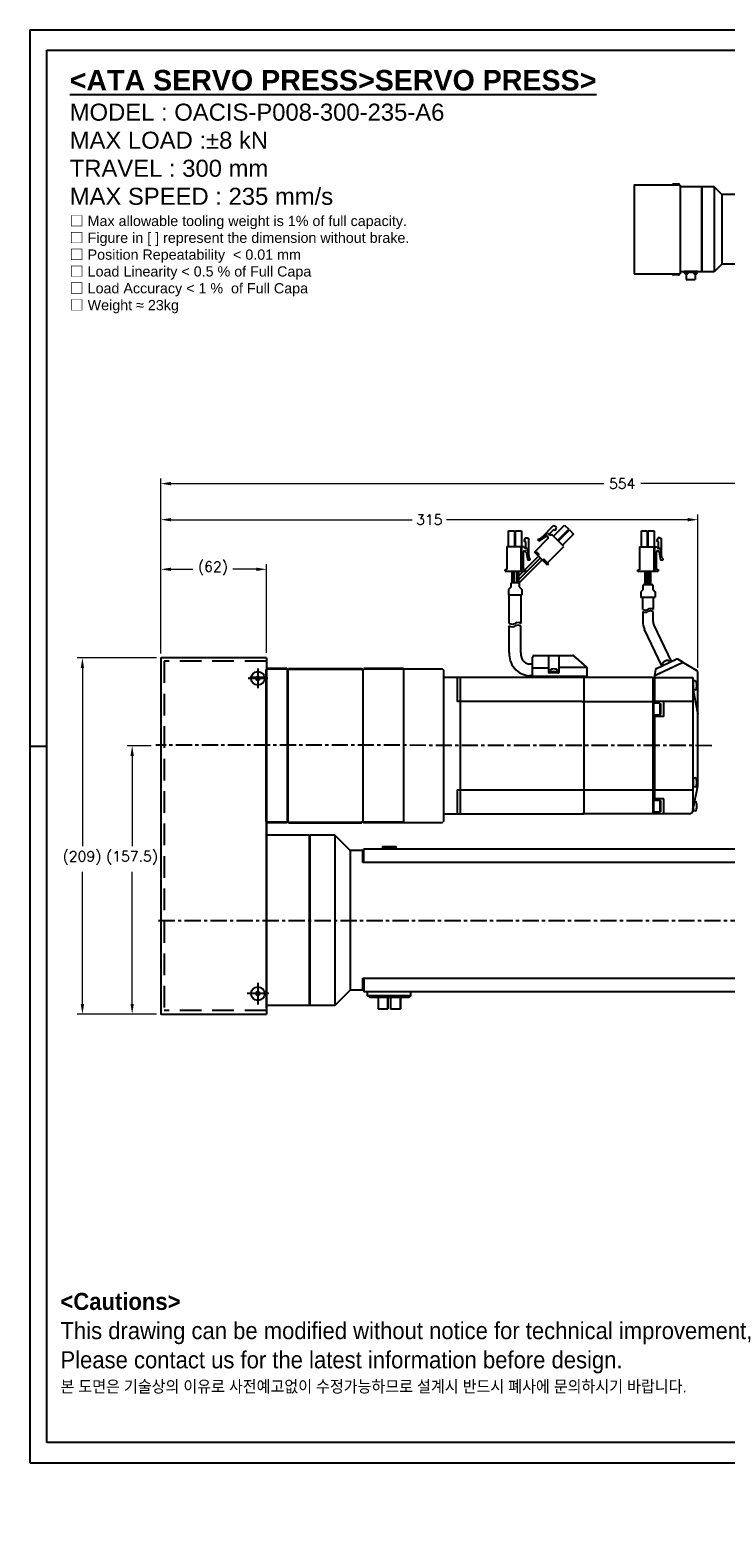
# Model space of a CAD drawing. Extents: x 18935 to 20126, y 1469 to 2344.
# Tile 1 of 12: x 18935 to 19342, y 1469 to 2344. Entities that reach past the tile are written whole.
import ezdxf

# ---------------------------------------------------------------- set-up
doc = ezdxf.new("R2010")
doc.units = 0
doc.header["$LTSCALE"] = 25.4
for name, pattern in [('CENTER', [2, 1.25, -0.25, 0.25, -0.25]), ('DASHED', [0.75, 0.5, -0.25]), ('HIDDEN', [0.375, 0.25, -0.125])]:
    doc.linetypes.add(name, pattern=pattern)
doc.layers.get('0').update_dxf_attribs({"linetype": 'CONTINUOUS'})
doc.layers.get('Defpoints').update_dxf_attribs({"linetype": 'CONTINUOUS'})
for name, color, linetype in [('1', 1, 'CONTINUOUS'), ('ATA-CENTER', 133, 'CENTER'), ('ATA-HIDDEN', 1, 'HIDDEN'), ('ATA-TEXT', 7, 'CONTINUOUS')]:
    doc.layers.add(name, color=color, linetype=linetype)
for name, color, linetype, lineweight in [('AM_5_Dimension', 6, 'CONTINUOUS', 13), ('ATA-DIM', 252, 'CONTINUOUS', 25), ('외형선(ISO)', 7, 'CONTINUOUS', 35)]:
    doc.layers.add(name, color=color, linetype=linetype, lineweight=lineweight)
doc.styles.get("Standard").update_dxf_attribs({"font": 'simplex.shx'})
doc.styles.add('주 문자 (ISO)', font='arial.ttf')
doc.dimstyles.new('ata_A0', dxfattribs={"dimtxt": 6, "dimasz": 6, "dimexe": 3, "dimexo": 3, "dimgap": 3, "dimtad": 0, "dimtih": 1, "dimtoh": 1, "dimdec": 6, "dimdsep": 46, "dimtxsty": 'Standard', "dimcen": 0, "dimclrd": 252, "dimclre": 252, "dimclrt": 4, "dimadec": 6, "dimazin": 2, "dimtfac": 1, "dimtdec": 6, "dimtofl": 0, "dimtmove": 0, "dimatfit": 3, "dimfxl": 0, "dimtolj": 1, "dimtzin": 0, "dimlwd": 0, "dimlwe": 0, "dimarcsym": 0})

# ---------------------------------------------------------------- blocks, each defined once
blk = doc.blocks.new('*D6539')
at = {"layer": 'ATA-DIM', "color": 252, "lineweight": 0}
for p, q in [((19008.78, 1975.86), (18962.36, 1975.86)), ((18965.36, 1969.86), (18965.36, 1865.42)), ((18965.36, 1772.86), (18965.36, 1850.3)), ((19008.78, 1766.86), (18962.36, 1766.86))]:
    blk.add_line(p, q, dxfattribs=at)
at = {"layer": 'ATA-DIM', "color": 252}
for points in [[(18966.36, 1969.86), (18964.36, 1969.86), (18965.36, 1975.86)], [(18964.36, 1772.86), (18966.36, 1772.86), (18965.36, 1766.86)]]:
    blk.add_solid(points, dxfattribs=at)
at = {"layer": 'Defpoints', "color": 0}
for p in [(19011.78, 1975.86), (18965.36, 1766.86), (19011.78, 1766.86)]:
    blk.add_point(p, dxfattribs=at)
at = {"layer": 'ATA-DIM', "color": 4, "insert": (18953.81, 1862.42), "char_height": 6, "attachment_point": 1}
blk.add_mtext('\\A1;(209)', dxfattribs=at)
blk = doc.blocks.new('*D6522')
at = {"layer": 'ATA-DIM', "color": 252, "lineweight": 0}
for p, q in [((19005.7, 1924.36), (18991.54, 1924.36)), ((18994.54, 1918.36), (18994.54, 1865.42)), ((18994.54, 1772.86), (18994.54, 1850.3)), ((19008.78, 1766.86), (18991.54, 1766.86))]:
    blk.add_line(p, q, dxfattribs=at)
at = {"layer": 'ATA-DIM', "color": 252}
for points in [[(18995.54, 1918.36), (18993.54, 1918.36), (18994.54, 1924.36)], [(18993.54, 1772.86), (18995.54, 1772.86), (18994.54, 1766.86)]]:
    blk.add_solid(points, dxfattribs=at)
at = {"layer": 'Defpoints', "color": 0}
for p in [(19008.7, 1924.36), (18994.54, 1766.86), (19011.78, 1766.86)]:
    blk.add_point(p, dxfattribs=at)
at = {"layer": 'ATA-DIM', "color": 4, "insert": (18979.27, 1862.42), "char_height": 6, "attachment_point": 1}
blk.add_mtext('\\A1;(157.5)', dxfattribs=at)
blk = doc.blocks.new('*D9929')
at = {"layer": 'ATA-DIM', "color": 252, "lineweight": 0}
for p, q in [((19011.28, 1978.36), (19011.28, 2059.98)), ((19326.28, 1969.99), (19326.28, 2059.98)), ((19017.28, 2056.98), (19158.64, 2056.98)), ((19320.28, 2056.98), (19178.92, 2056.98))]:
    blk.add_line(p, q, dxfattribs=at)
at = {"layer": 'ATA-DIM', "color": 252}
for points in [[(19017.28, 2057.98), (19017.28, 2055.98), (19011.28, 2056.98)], [(19320.28, 2055.98), (19320.28, 2057.98), (19326.28, 2056.98)]]:
    blk.add_solid(points, dxfattribs=at)
at = {"layer": 'Defpoints', "color": 0}
for p in [(19326.28, 2056.98), (19011.28, 1975.36), (19326.28, 1966.99)]:
    blk.add_point(p, dxfattribs=at)
at = {"layer": 'ATA-DIM', "color": 4, "insert": (19168.78, 2056.98), "char_height": 6, "attachment_point": 5}
blk.add_mtext('\\A1;315', dxfattribs=at)
blk = doc.blocks.new('*D6538')
at = {"layer": 'ATA-DIM', "color": 252, "lineweight": 0}
for p, q in [((19011.28, 1978.36), (19011.28, 2030.86)), ((19017.28, 2027.86), (19030.15, 2027.86)), ((19067.28, 2027.86), (19053.55, 2027.86)), ((19073.28, 1978.86), (19073.28, 2030.86))]:
    blk.add_line(p, q, dxfattribs=at)
at = {"layer": 'ATA-DIM', "color": 252}
for points in [[(19017.28, 2028.86), (19017.28, 2026.86), (19011.28, 2027.86)], [(19067.28, 2026.86), (19067.28, 2028.86), (19073.28, 2027.86)]]:
    blk.add_solid(points, dxfattribs=at)
at = {"layer": 'Defpoints', "color": 0}
for p in [(19073.28, 2027.86), (19011.28, 1975.36), (19073.28, 1975.86)]:
    blk.add_point(p, dxfattribs=at)
at = {"layer": 'ATA-DIM', "color": 4, "insert": (19033.15, 2032.42), "char_height": 6, "attachment_point": 1}
blk.add_mtext('\\A1;(62)', dxfattribs=at)
blk = doc.blocks.new('*D6540')
at = {"layer": 'ATA-DIM', "color": 252, "lineweight": 0}
for p, q in [((19011.28, 1978.36), (19011.28, 2081.16)), ((19017.28, 2078.16), (19271.17, 2078.16)), ((19559.28, 2078.16), (19292.89, 2078.16)), ((19565.28, 1874.86), (19565.28, 2081.16))]:
    blk.add_line(p, q, dxfattribs=at)
at = {"layer": 'ATA-DIM', "color": 252}
for points in [[(19017.28, 2079.16), (19017.28, 2077.16), (19011.28, 2078.16)], [(19559.28, 2077.16), (19559.28, 2079.16), (19565.28, 2078.16)]]:
    blk.add_solid(points, dxfattribs=at)
at = {"layer": 'Defpoints', "color": 0}
for p in [(19565.28, 2078.16), (19011.28, 1975.36), (19565.28, 1871.86)]:
    blk.add_point(p, dxfattribs=at)
at = {"layer": 'ATA-DIM', "color": 4, "insert": (19274.17, 2081.16), "char_height": 6, "attachment_point": 1}
blk.add_mtext('\\A1;554', dxfattribs=at)
blk = doc.blocks.new('ata-Border-A0-002')
at = {"color": 253, "ltscale": 0.5}
for p, q in [((0, 841), (1189, 841)), ((0, 841), (0, 0)), ((596, 841), (596, 829)), ((1189, 841), (1189, 0)), ((10, 420.5), (0, 420.5)), ((1189, 420.5), (1179, 420.5)), ((596, 12), (596, 0)), ((0, 0), (1189, 0))]:
    blk.add_line(p, q, dxfattribs=at)
for p, q in [((10, 829), (1179, 829)), ((10, 12), (10, 829)), ((1179, 829), (1179, 12)), ((1179, 12), (10, 12))]:
    blk.add_line(p, q)

msp = doc.modelspace()

# ---------------------------------------------------------------- linework, layer by layer
for p, q in [((19288.8537482, 2253.1005189), (19288.8537482, 2201.6005189)), ((19315.8537482, 2253.3505189), (19289.1037482, 2253.3505189)), ((19311.3537482, 2253.6005189), (19311.3537482, 2253.3505189)), ((19311.8537482, 2254.1005189), (19314.8537482, 2254.1005189)), ((19315.3537482, 2253.6005189), (19315.3537482, 2253.3505189)), ((19315.8537482, 2253.3505189), (19315.8537482, 2253.1005189)), ((19315.8537482, 2253.1005189), (19315.8537482, 2201.6005189)), ((19328.3537482, 2252.3505189), (19315.8537482, 2252.3505189)), ((19328.3537482, 2252.1005189), (19328.6037482, 2252.3505189)), ((19328.3537482, 2252.3505189), (19328.3537482, 2202.3505189)), ((19335.8537482, 2252.3505189), (19328.6037482, 2252.3505189)), ((19328.6037482, 2252.3505189), (19328.6037482, 2202.3505189)), ((19340.3537482, 2247.8505189), (19335.8537482, 2252.3505189)), ((19335.8537482, 2252.3505189), (19335.8537482, 2202.3505189)), ((19340.3537482, 2247.8505189), (19340.3537482, 2206.8505189)), ((19551.8537482, 2247.8505189), (19340.3537482, 2247.8505189)), ((19340.3537482, 2206.8505189), (19335.8537482, 2202.3505189)), ((19347.8537482, 2206.8505189), (19340.3537482, 2206.8505189)), ((19289.1037482, 2201.3505189), (19315.8537482, 2201.3505189)), ((19311.3537482, 2201.1005189), (19311.3537482, 2201.3505189)), ((19314.8537482, 2200.6005189), (19311.8537482, 2200.6005189)), ((19315.3537482, 2201.1005189), (19315.3537482, 2201.3505189)), ((19318.2287482, 2202.3505189), (19315.8537482, 2202.3505189)), ((19315.8537482, 2201.6005189), (19315.8537482, 2201.3505189)), ((19318.2287482, 2202.7505189), (19318.2287482, 2202.3505189)), ((19318.2287482, 2202.7505189), (19325.9787482, 2202.7505189)), ((19318.3537482, 2202.7505189), (19318.3537482, 2202.0005189)), ((19319.3537482, 2202.0005189), (19318.3537482, 2202.0005189)), ((19318.5038903, 2201.7131423), (19318.4787482, 2202.0005189)), ((19318.997303, 2201.2762099), (19318.997695, 2201.2762099)), ((19324.8537482, 2202.0005189), (19319.3537482, 2202.0005189)), ((19319.4075428, 2201.2762099), (19319.5499535, 2201.2762099)), ((19319.4787482, 2201.2762099), (19319.4787482, 2198.0005189)), ((19319.9598013, 2201.2762099), (19319.9601934, 2201.2762099)), ((19320.453606, 2201.7131423), (19320.4787482, 2202.0005189)), ((19323.7538903, 2201.7131423), (19323.7287482, 2202.0005189)), ((19324.247303, 2201.2762099), (19324.247695, 2201.2762099)), ((19324.6575428, 2201.2762099), (19324.7999535, 2201.2762099)), ((19324.7287482, 2201.2762099), (19324.7287482, 2198.0005189)), ((19325.8537482, 2202.0005189), (19324.8537482, 2202.0005189)), ((19325.2098013, 2201.2762099), (19325.2101934, 2201.2762099)), ((19325.703606, 2201.7131423), (19325.7287482, 2202.0005189)), ((19325.8537482, 2202.0005189), (19325.8537482, 2202.7505189)), ((19325.9787482, 2202.3505189), (19325.9787482, 2202.7505189)), ((19328.3537482, 2202.3505189), (19325.9787482, 2202.3505189)), ((19328.3537482, 2202.6005189), (19328.6037482, 2202.3505189)), ((19335.8537482, 2202.3505189), (19328.6037482, 2202.3505189)), ((19319.4787482, 2198.0005189), (19324.7287482, 2198.0005189)), ((19011.2821707, 1975.3606381), (19011.2821707, 1767.3606381)), ((19073.2821707, 1975.8606381), (19011.7821707, 1975.8606381)), ((19073.2821707, 1975.8606381), (19073.2821707, 1766.8606381)), ((19067.2821707, 1964.4379884), (19068.2821707, 1965.0153386)), ((19067.2821707, 1963.2832878), (19067.2821707, 1964.4379884)), ((19068.2821707, 1962.7059376), (19067.2821707, 1963.2832878)), ((19068.2821707, 1965.0153386), (19069.2821707, 1964.4379884)), ((19069.2821707, 1963.2832878), (19068.2821707, 1962.7059376)), ((19069.2821707, 1964.4379884), (19069.2821707, 1963.2832878)), ((19073.2821707, 1966.8606381), (19073.2821707, 1966.3606381)), ((19073.2821707, 1945.8606381), (19073.2821707, 1945.3606381)), ((19073.2821707, 1770.3606381), (19073.2821707, 1945.3606381)), ((19098.2821707, 1871.8606381), (19073.2821707, 1871.8606381)), ((19098.2821707, 1871.3606381), (19098.7821707, 1871.8606381)), ((19098.2821707, 1871.8606381), (19098.2821707, 1771.8606381)), ((19113.2821707, 1871.8606381), (19098.7821707, 1871.8606381)), ((19098.7821707, 1871.8606381), (19098.7821707, 1771.8606381)), ((19122.2821707, 1862.8606381), (19113.2821707, 1871.8606381)), ((19113.2821707, 1871.8606381), (19113.2821707, 1771.8606381)), ((19129.7821707, 1862.8606381), (19122.2821707, 1862.8606381)), ((19122.2821707, 1862.8606381), (19122.2821707, 1780.8606381)), ((19130.2821707, 1862.3606381), (19129.7821707, 1862.8606381)), ((19129.7821707, 1855.8606381), (19129.7821707, 1862.8606381)), ((19130.2821707, 1855.8606381), (19130.2821707, 1863.8606381)), ((19130.2821707, 1863.8606381), (19500.2821707, 1863.8606381)), ((19141.2821707, 1864.8606381), (19141.2821707, 1864.4606381)), ((19141.2821707, 1864.4606381), (19141.2821707, 1863.8606381)), ((19141.3821707, 1864.4606381), (19141.2821707, 1864.4606381)), ((19141.9821707, 1864.9606381), (19141.3821707, 1864.9606381)), ((19141.3821707, 1864.4606381), (19141.4821707, 1864.4606381)), ((19141.4721707, 1864.0455284), (19141.4721707, 1864.0989322)), ((19141.4721707, 1864.0989322), (19141.4821707, 1864.0989322)), ((19141.4721707, 1863.9803944), (19141.4721707, 1864.0455284)), ((19141.4721707, 1864.0455284), (19141.4821707, 1864.0455284)), ((19141.4721707, 1863.9606381), (19141.4721707, 1863.9803944)), ((19141.4721707, 1863.9803944), (19141.4821707, 1863.9803944)), ((19141.4821707, 1863.9606381), (19141.4721707, 1863.9606381)), ((19141.4721707, 1863.9606381), (19141.4721707, 1863.8606381)), ((19141.4821707, 1863.8606381), (19141.4821707, 1864.4606381)), ((19141.4921707, 1863.8606381), (19141.4921707, 1864.4506381)), ((19148.5821707, 1864.9606381), (19141.9821707, 1864.9606381)), ((19141.9921707, 1864.9506381), (19148.5721707, 1864.9506381)), ((19149.1821707, 1864.9606381), (19148.5821707, 1864.9606381)), ((19149.0721707, 1864.4506381), (19149.0721707, 1863.8606381)), ((19149.1821707, 1864.4606381), (19149.0821707, 1864.4606381)), ((19149.0821707, 1864.4606381), (19149.0821707, 1863.8606381)), ((19149.1821707, 1864.4606381), (19149.2821707, 1864.4606381)), ((19149.2821707, 1864.4606381), (19149.2821707, 1864.8606381)), ((19149.2821707, 1863.8606381), (19149.2821707, 1864.4606381)), ((19130.2821707, 1855.8606381), (19129.7821707, 1855.8606381)), ((19500.2821707, 1855.8606381), (19130.2821707, 1855.8606381)), ((19129.7821707, 1787.8606381), (19130.2821707, 1787.8606381)), ((19129.7821707, 1780.8606381), (19129.7821707, 1787.8606381)), ((19130.2821707, 1787.8606381), (19130.2821707, 1779.8606381)), ((19130.2821707, 1787.8606381), (19500.2821707, 1787.8606381)), ((19067.2821707, 1779.4379884), (19068.2821707, 1780.0153386)), ((19067.2821707, 1778.2832878), (19067.2821707, 1779.4379884)), ((19068.2821707, 1777.7059376), (19067.2821707, 1778.2832878)), ((19068.2821707, 1780.0153386), (19069.2821707, 1779.4379884)), ((19069.2821707, 1778.2832878), (19068.2821707, 1777.7059376)), ((19069.2821707, 1779.4379884), (19069.2821707, 1778.2832878)), ((19122.2821707, 1780.8606381), (19113.2821707, 1771.8606381)), ((19129.7821707, 1780.8606381), (19122.2821707, 1780.8606381)), ((19130.2821707, 1781.3606381), (19129.7821707, 1780.8606381)), ((19500.2821707, 1779.8606381), (19130.2821707, 1779.8606381)), ((19132.5821707, 1777.6543856), (19132.5821707, 1779.8606381)), ((19157.9821707, 1777.6543856), (19157.9821707, 1779.8606381)), ((19098.2821707, 1771.8606381), (19073.2821707, 1771.8606381)), ((19073.2821707, 1770.3606381), (19073.2821707, 1769.8606381)), ((19098.2821707, 1772.3606381), (19098.7821707, 1771.8606381)), ((19113.2821707, 1771.8606381), (19098.7821707, 1771.8606381)), ((19133.9569817, 1776.8606381), (19132.5821707, 1777.6543856)), ((19157.9821707, 1777.6543856), (19132.5821707, 1777.6543856)), ((19133.9569817, 1776.8606381), (19156.6073597, 1776.8606381)), ((19138.7661544, 1776.8606381), (19138.7661544, 1769.8606381)), ((19138.7661544, 1769.8606381), (19144.4520047, 1769.8606381)), ((19144.4520047, 1769.8606381), (19144.4520047, 1776.8606381)), ((19144.478751, 1769.8606381), (19144.4520047, 1769.8606381)), ((19144.478751, 1776.8606381), (19144.478751, 1769.8606381)), ((19144.485605, 1769.8606381), (19144.478751, 1769.8606381)), ((19144.485605, 1769.8606381), (19144.485605, 1776.8606381)), ((19144.5123514, 1769.8606381), (19144.485605, 1769.8606381)), ((19144.5123514, 1776.8606381), (19144.5123514, 1769.8606381)), ((19146.05199, 1776.8606381), (19146.05199, 1769.8606381)), ((19146.05199, 1769.8606381), (19151.7660351, 1769.8606381)), ((19151.7660351, 1776.8606381), (19151.7660351, 1769.8606381)), ((19151.7660351, 1769.8606381), (19151.778684, 1769.8606381)), ((19151.778684, 1769.8606381), (19151.778684, 1776.8606381)), ((19151.785538, 1769.8606381), (19151.778684, 1769.8606381)), ((19151.785538, 1776.8606381), (19151.785538, 1769.8606381)), ((19151.785538, 1769.8606381), (19151.798187, 1769.8606381)), ((19151.798187, 1776.8606381), (19151.798187, 1769.8606381)), ((19156.6073597, 1776.8606381), (19157.9821707, 1777.6543856)), ((19011.7821707, 1766.8606381), (19073.2821707, 1766.8606381))]:
    msp.add_line(p, q)
at = {"color": 7, "linetype": 'Continuous'}
for p, q in [((19215.181952, 2041.25559), (19215.181952, 2050.45559)), ((19215.181952, 2050.45559), (19218.6822693, 2050.45559)), ((19218.6822693, 2050.45559), (19218.6822693, 2041.25559)), ((19219.2315463, 2050.45559), (19222.7318635, 2050.45559)), ((19219.2315463, 2041.25559), (19219.2315463, 2050.45559)), ((19222.7318635, 2050.45559), (19222.7318635, 2041.25559)), ((19241.6277709, 2053.5677107), (19234.4683148, 2046.4082546)), ((19241.8045476, 2051.2696137), (19238.9785558, 2048.4436219)), ((19241.5111279, 2047.3203927), (19248.0165103, 2053.8257751)), ((19241.6277709, 2053.5677107), (19242.6884311, 2053.2141573)), ((19242.5116544, 2050.5625069), (19241.8045476, 2051.2696137)), ((19242.5116544, 2050.5625069), (19243.0419845, 2051.092837)), ((19243.3955379, 2052.5070506), (19242.6884311, 2053.2141573)), ((19243.0419845, 2051.092837), (19243.3955379, 2052.5070506)), ((19250.4916084, 2051.350677), (19243.986226, 2044.8452946)), ((19244.3746235, 2044.4568971), (19250.8800059, 2050.9622795)), ((19248.0165103, 2053.8257751), (19250.4916084, 2051.350677)), ((19250.8800059, 2050.9622795), (19253.3551039, 2048.4871815)), ((19293.0932756, 2050.3469227), (19296.5935928, 2050.3469227)), ((19293.0932756, 2041.1469227), (19293.0932756, 2050.3469227)), ((19296.5935928, 2050.4559227), (19296.5935928, 2041.2559227)), ((19297.1428698, 2041.2559227), (19297.1428698, 2050.4559227)), ((19297.1428698, 2050.4559227), (19300.6431871, 2050.4559227)), ((19300.6431871, 2050.4559227), (19300.6431871, 2041.2559227)), ((19214.181952, 2041.25559), (19223.982329, 2041.25559)), ((19214.181952, 2041.25559), (19214.181952, 2027.75559)), ((19222.4815463, 2041.25559), (19222.4823635, 2026.75559)), ((19222.9823635, 2026.75559), (19222.9818635, 2041.25509)), ((19222.9818854, 2041.25559), (19223.982329, 2041.25559)), ((19225.0669054, 2046.25559), (19224.3169054, 2045.00559)), ((19224.3169054, 2045.00559), (19224.3169054, 2044.25559)), ((19225.3169054, 2044.25559), (19224.3169054, 2044.25559)), ((19225.0669054, 2046.25559), (19226.0669054, 2046.25559)), ((19225.3169054, 2040.2590341), (19225.3169054, 2044.25559)), ((19226.0669054, 2046.25559), (19227.0669054, 2045.75559)), ((19227.0669054, 2035.63059), (19227.0669054, 2045.75559)), ((19238.3288182, 2045.9065083), (19230.3738669, 2037.951557)), ((19232.3184106, 2045.1994015), (19233.0255174, 2045.9065083)), ((19233.2022941, 2044.3155181), (19232.3184106, 2045.1994015)), ((19233.0255174, 2045.9065083), (19233.3192662, 2045.6127594)), ((19233.2022941, 2044.3155181), (19237.2838515, 2047.1412117)), ((19233.3192662, 2045.6127594), (19238.3332961, 2049.0840109)), ((19238.0108868, 2031.7287508), (19247.5568283, 2041.2746923)), ((19238.3288182, 2046.9671685), (19238.2410891, 2047.0548976)), ((19238.3332961, 2049.0840109), (19238.8591483, 2048.5581587)), ((19247.5568283, 2041.2746923), (19240.6269153, 2048.2046054)), ((19253.3551039, 2048.4871815), (19246.8497215, 2041.9817991)), ((19292.0932756, 2041.1469227), (19292.0932756, 2027.6469227)), ((19292.0932756, 2041.1469227), (19301.8936526, 2041.1469227)), ((19300.3928698, 2041.2559227), (19300.3936871, 2026.7559227)), ((19300.8931871, 2041.2554227), (19300.8936871, 2026.7557227)), ((19302.9782289, 2046.2559227), (19302.2282289, 2045.0059227)), ((19302.2282289, 2045.0059227), (19302.2282289, 2044.2559227)), ((19303.2282289, 2044.2559227), (19302.2282289, 2044.2559227)), ((19303.9782289, 2046.2559227), (19302.9782289, 2046.2559227)), ((19303.2282289, 2040.2593667), (19303.2282289, 2044.2559227)), ((19303.9782289, 2046.2559227), (19304.9782289, 2045.7559227)), ((19304.9782289, 2035.6309227), (19304.9782289, 2045.7559227)), ((19233.8385838, 2034.4868402), (19221.0828601, 2021.7311164)), ((19234.899244, 2033.42618), (19221.4828547, 2020.0097907)), ((19223.982329, 2027.75559), (19223.982329, 2038.00559)), ((19224.8563968, 2038.75559), (19224.732329, 2038.75559)), ((19224.9823635, 2027.7519402), (19232.7779236, 2035.5475003)), ((19225.482329, 2040.25559), (19226.2259963, 2040.25559)), ((19225.5942992, 2038.1397541), (19226.482329, 2033.25559)), ((19226.2259963, 2040.25559), (19227.0669054, 2035.63059)), ((19227.732329, 2033.25559), (19226.482329, 2033.25559)), ((19227.0669054, 2035.63059), (19227.3169054, 2034.25559)), ((19227.3169054, 2034.25559), (19227.732329, 2034.25559)), ((19227.732329, 2034.25559), (19227.732329, 2033.25559)), ((19238.0109112, 2030.3145128), (19230.3738669, 2037.951557)), ((19231.7880805, 2037.951557), (19231.0808079, 2037.2443332)), ((19231.7880805, 2037.951557), (19231.0809737, 2037.2444502)), ((19233.2022941, 2036.5373435), (19231.7880805, 2037.951557)), ((19233.2022453, 2036.5372947), (19232.4949727, 2035.8300709)), ((19235.8895908, 2033.8500467), (19235.182484, 2033.1429399)), ((19238.7180179, 2031.0216196), (19235.8895908, 2033.8500467)), ((19301.8936526, 2027.7559227), (19301.8936526, 2038.0059227)), ((19302.7677203, 2038.7559227), (19302.6436526, 2038.7559227)), ((19303.3936526, 2040.2559227), (19304.1373199, 2040.2559227)), ((19303.5056228, 2038.1400867), (19304.3936526, 2033.2559227)), ((19305.2282289, 2034.2559227), (19304.1373199, 2040.2559227)), ((19305.6436526, 2033.2559227), (19304.3936526, 2033.2559227)), ((19305.2282289, 2034.2559227), (19305.6436526, 2034.2559227)), ((19305.6436526, 2034.2559227), (19305.6436526, 2033.2559227)), ((19213.1819175, 2027.75559), (19214.181952, 2027.75559)), ((19213.1819175, 2026.75559), (19213.1819175, 2027.75559)), ((19213.1819175, 2026.75559), (19224.9823635, 2026.75559)), ((19217.0828601, 2026.7555191), (19217.0828601, 2020.0097907)), ((19218.3329101, 2026.7555413), (19218.3329101, 2020.0097907)), ((19219.8328601, 2026.7555679), (19219.8328601, 2020.0097907)), ((19223.9823635, 2026.75559), (19221.0828601, 2023.8560866)), ((19221.0828601, 2026.75559), (19221.0828601, 2020.0097907)), ((19223.982329, 2027.75559), (19224.9823635, 2027.75559)), ((19224.9823635, 2027.75559), (19224.9823635, 2026.75559)), ((19238.7180179, 2031.0216196), (19238.0109112, 2030.3145128)), ((19291.0932411, 2026.6469227), (19291.0932411, 2027.6469227)), ((19291.0932411, 2027.6469227), (19292.0932756, 2027.6469227)), ((19302.8936871, 2026.6469227), (19291.0932411, 2026.6469227)), ((19295.2427761, 2018.6829142), (19295.2427761, 2026.7559227)), ((19295.9927761, 2018.6829142), (19295.9927761, 2026.7559227)), ((19296.7427761, 2018.6829142), (19296.7427761, 2026.7559227)), ((19297.2427761, 2018.6829142), (19297.2427761, 2026.7559227)), ((19297.9927761, 2018.6829142), (19297.9927761, 2026.7559227)), ((19298.7427761, 2018.6829142), (19298.7427761, 2026.7559227)), ((19300.8936526, 2026.7559227), (19300.8936526, 2027.7559227)), ((19301.8936526, 2027.7559227), (19302.8936871, 2027.7559227)), ((19302.8936871, 2026.7557227), (19302.1923965, 2026.7557227)), ((19302.8936871, 2027.7559227), (19302.8936871, 2026.7559227)), ((19216.6828408, 2017.5097907), (19215.1828344, 2016.0097907)), ((19215.1828344, 2016.0097907), (19215.1828344, 2012.7597907)), ((19221.4828547, 2020.0097907), (19216.6828408, 2020.0097907)), ((19216.6828408, 2017.5097907), (19216.6828408, 2020.0097907)), ((19221.4828547, 2020.0097907), (19221.4828547, 2017.5097907)), ((19221.4828547, 2017.5097907), (19222.9828344, 2016.0097907)), ((19222.9828344, 2016.0097907), (19222.9828344, 2012.7597907)), ((19294.0927526, 2016.0739142), (19292.7427461, 2014.5739142)), ((19292.7427461, 2014.5739142), (19292.7427461, 2011.3239142)), ((19294.0927526, 2016.1829142), (19294.0927526, 2018.6829142)), ((19299.8927664, 2018.6829142), (19294.0927526, 2018.6829142)), ((19299.8927664, 2018.6829142), (19299.8927664, 2016.1829142)), ((19299.8927664, 2016.1829142), (19301.2427461, 2014.6829142)), ((19301.2427461, 2014.6829142), (19301.2427461, 2011.4329142)), ((19222.9828344, 2012.7597907), (19215.1828344, 2012.7597907)), ((19215.683001, 1996.1363787), (19215.683001, 2012.7597907)), ((19222.4821706, 2012.7597907), (19222.4821706, 1996.1363787)), ((19301.2427461, 2011.3239142), (19292.7427461, 2011.3239142)), ((19293.9927761, 2004.3226991), (19293.9927761, 2011.4329142)), ((19299.9927761, 2011.4329142), (19299.9927761, 2004.3226991)), ((19293.9927761, 2003.0453709), (19293.9927761, 1997.208853)), ((19299.9927761, 1997.2101232), (19299.9927761, 2003.0453709)), ((19215.683001, 1979.0106381), (19215.683001, 1994.6227504)), ((19222.4821706, 1978.9091091), (19222.4821706, 1994.6227504)), ((19305.0550072, 1971.1514852), (19295.0320792, 1992.5414643)), ((19300.4651373, 1995.0886881), (19310.4928539, 1973.6871948)), ((19229.2821706, 1972.2106381), (19227.2821706, 1972.2106381)), ((19229.2821706, 1964.3606381), (19229.2821706, 1976.3606381)), ((19230.2821706, 1977.3606381), (19252.9064355, 1977.3606381)), ((19238.7821706, 1967.2606381), (19238.7821706, 1977.3606381)), ((19244.7821706, 1977.3606381), (19244.7821706, 1967.2606381)), ((19260.9406752, 1970.6594466), (19253.5649401, 1977.1132148)), ((19317.1626628, 1972.9355551), (19300.7821706, 1965.2972061)), ((19317.5097186, 1973.0973898), (19300.9964706, 1965.3971358)), ((19301.979497, 1969.7173513), (19313.5500065, 1975.1127685)), ((19305.734738, 1971.4684493), (19305.4662602, 1972.2060863)), ((19309.420635, 1974.0500409), (19309.8131233, 1973.3702309)), ((19317.5183023, 1973.2741294), (19314.4810804, 1975.0675489)), ((19317.5183023, 1973.2741294), (19314.4810804, 1975.0675489)), ((19318.0928254, 1972.8908729), (19325.2972594, 1968.7105013)), ((19073.2821707, 1969.3606381), (19073.2821707, 1879.3606381)), ((19177.5821706, 1964.3606381), (19177.0821706, 1963.8606381)), ((19177.0821706, 1963.8606381), (19177.0821706, 1924.3606381)), ((19184.5821706, 1964.3606381), (19177.5821706, 1964.3606381)), ((19299.6821706, 1964.3606381), (19177.5821706, 1964.3606381)), ((19186.8821706, 1964.3606381), (19184.5821706, 1964.3606381)), ((19185.0821706, 1964.3606381), (19185.0821706, 1950.3606381)), ((19186.8821706, 1964.3606381), (19186.8821706, 1961.7106381)), ((19186.8821706, 1964.3606381), (19186.8821706, 1924.3606381)), ((19229.2821706, 1965.4106381), (19227.2821706, 1965.4106381)), ((19229.2821706, 1970.0606381), (19238.7821706, 1970.0606381)), ((19229.2821706, 1965.0606381), (19261.2821706, 1965.0606381)), ((19244.5821706, 1967.0606381), (19238.9821706, 1967.0606381)), ((19239.2821706, 1967.7006381), (19244.2821706, 1967.7006381)), ((19239.2821706, 1967.0606381), (19239.2821706, 1967.7006381)), ((19239.5321706, 1967.7006381), (19239.6005859, 1968.4826279)), ((19240.4821706, 1967.7006381), (19239.5321706, 1967.7006381)), ((19243.0821706, 1967.7006381), (19240.4821706, 1967.7006381)), ((19244.0321706, 1967.7006381), (19243.0821706, 1967.7006381)), ((19243.9637554, 1968.4826279), (19244.0321706, 1967.7006381)), ((19244.2821706, 1967.7006381), (19244.2821706, 1967.0606381)), ((19244.7821706, 1970.3606381), (19261.1732904, 1970.3606381)), ((19259.2821706, 1964.2606381), (19259.2821706, 1924.3606381)), ((19261.2821706, 1965.0606381), (19261.2821706, 1969.9068699)), ((19261.2821706, 1965.0606381), (19261.2821706, 1964.3606381)), ((19299.6821706, 1964.3606381), (19323.2821706, 1964.3606381)), ((19299.7821706, 1964.3606381), (19299.7821706, 1924.3606381)), ((19300.7821706, 1965.2972061), (19300.7821706, 1949.3606381)), ((19301.4340123, 1968.9836012), (19300.8555627, 1965.5041663)), ((19323.2821706, 1964.3352842), (19323.2821706, 1887.1328621)), ((19323.6621706, 1962.8606381), (19323.2821706, 1962.8606381)), ((19323.2821706, 1962.8606381), (19323.2821706, 1956.8606381)), ((19323.6621706, 1956.8606381), (19323.6621706, 1962.8606381)), ((19323.6621706, 1962.6106381), (19324.5094195, 1962.5365134)), ((19323.6621706, 1959.8606381), (19323.6621706, 1962.6106381)), ((19326.2821706, 1902.5689584), (19326.2821706, 1966.9872501)), ((19323.6621706, 1956.8606381), (19323.2821706, 1956.8606381)), ((19323.5794112, 1956.8606381), (19326.2821706, 1942.8538801)), ((19323.6621706, 1957.1106381), (19323.6621706, 1959.8606381)), ((19324.5094195, 1957.1847628), (19323.6621706, 1957.1106381)), ((19258.2820553, 1950.3606381), (19185.0821706, 1950.3606381)), ((19258.2820553, 1950.3606381), (19299.7821706, 1950.3606381)), ((19300.4221706, 1949.8606381), (19299.7821706, 1949.8606381)), ((19300.4221706, 1942.9475191), (19300.4221706, 1949.8606381)), ((19304.0221706, 1949.3606381), (19300.4221706, 1949.3606381)), ((19300.4221706, 1941.8606381), (19300.4221706, 1948.6042393)), ((19323.2821706, 1950.3606381), (19300.7821706, 1950.3606381)), ((19304.0221706, 1949.3606381), (19304.0221706, 1942.9475191)), ((19304.0221706, 1949.3606381), (19304.4221706, 1948.9606381)), ((19304.0221706, 1948.6042393), (19304.0221706, 1942.3606381)), ((19304.4221706, 1948.9606381), (19304.4221706, 1942.7606381)), ((19306.2779609, 1941.5245788), (19306.2800657, 1950.3606381)), ((19300.4221706, 1941.8606381), (19299.7821706, 1941.8606381)), ((19304.0221706, 1942.3606381), (19300.4221706, 1942.3606381)), ((19306.2779609, 1941.5245788), (19300.7800657, 1941.5245788)), ((19300.7821706, 1942.3606381), (19300.7821706, 1892.3606381)), ((19300.7821706, 1942.1607409), (19300.7821706, 1904.3606381)), ((19304.4221706, 1942.7606381), (19304.0221706, 1942.3606381)), ((19177.0821706, 1924.3606381), (19177.0821706, 1884.8606381)), ((19186.8821706, 1924.3606381), (19186.8821706, 1884.3606381)), ((19259.2821706, 1924.3606381), (19259.2821706, 1884.4606381)), ((19299.7821706, 1924.3606381), (19299.7821706, 1884.3606381)), ((19323.6621706, 1905.8606381), (19323.2821706, 1905.8606381)), ((19323.2821706, 1905.8606381), (19323.2821706, 1899.8606381)), ((19323.6621706, 1899.8606381), (19323.6621706, 1905.8606381)), ((19323.6621706, 1905.6106381), (19324.5094195, 1905.5365134)), ((19323.6621706, 1902.8606381), (19323.6621706, 1905.6106381)), ((19323.6621706, 1900.1106381), (19323.6621706, 1902.8606381)), ((19185.0821706, 1898.3606381), (19185.0821706, 1884.3606381)), ((19185.0821706, 1898.3606381), (19258.2820553, 1898.3606381)), ((19258.2820553, 1898.3606381), (19323.2821706, 1898.3606381)), ((19299.7821706, 1892.8606381), (19300.4221706, 1892.8606381)), ((19300.4221706, 1886.1170369), (19300.4221706, 1892.8606381)), ((19300.4221706, 1892.3606381), (19304.0221706, 1892.3606381)), ((19300.4221706, 1884.8606381), (19300.4221706, 1891.6042393)), ((19306.2821706, 1893.1966974), (19300.7821706, 1893.1966974)), ((19304.0221706, 1892.3606381), (19304.0221706, 1886.1170369)), ((19304.0221706, 1892.3606381), (19304.4221706, 1891.9606381)), ((19304.0221706, 1892.3606381), (19304.4221706, 1891.9606381)), ((19304.0221706, 1891.6042393), (19304.0221706, 1885.3606381)), ((19304.4221706, 1891.9606381), (19304.4221706, 1886.1170369)), ((19304.4221706, 1891.6042393), (19304.4221706, 1885.7606381)), ((19306.2800657, 1884.3606381), (19306.2821706, 1893.1966974)), ((19323.6621706, 1899.8606381), (19323.2821706, 1899.8606381)), ((19323.2821706, 1891.8606381), (19323.2821706, 1885.8606381)), ((19325.8980386, 1899.1960658), (19323.3333882, 1887.5825811)), ((19324.5094195, 1900.1847628), (19323.6621706, 1900.1106381)), ((19177.0821706, 1884.8606381), (19177.5821706, 1884.3606381)), ((19177.5821706, 1884.3606381), (19259.2821706, 1884.3606381)), ((19184.5821706, 1884.3606381), (19186.8821706, 1884.3606381)), ((19186.8821706, 1887.0106381), (19186.8821706, 1884.3606381)), ((19321.2821706, 1884.3606381), (19258.2820553, 1884.3606381)), ((19300.4221706, 1884.8606381), (19299.7821706, 1884.8606381)), ((19304.0221706, 1885.3606381), (19300.4221706, 1885.3606381)), ((19300.7821706, 1885.3606381), (19300.7821706, 1884.3606381)), ((19304.4221706, 1885.7606381), (19304.0221706, 1885.3606381)), ((19323.2821706, 1887.1328621), (19323.2821706, 1886.3606381)), ((19323.6621706, 1885.8606381), (19323.2821706, 1885.8606381)), ((19323.6621706, 1885.8606381), (19323.6621706, 1889.0714036)), ((19324.5094195, 1886.1847628), (19323.6621706, 1886.1106381)), ((19324.2122909, 1891.5625088), (19324.5094195, 1891.5365134))]:
    msp.add_line(p, q, dxfattribs=at)
for centre in [(19068.2821707, 1963.8606381), (19068.2821707, 1778.8606381)]:
    msp.add_circle(centre, 4)
for centre, radius, start, end in [((19289.1037482, 2253.1005189), 0.25, 90, 180), ((19311.8537482, 2253.6005189), 0.5, 90, 180), ((19314.8537482, 2253.6005189), 0.5, 0, 90), ((19289.1037482, 2201.6005189), 0.25, 180, 270), ((19311.8537482, 2201.1005189), 0.5, 180, 270), ((19314.8537482, 2201.1005189), 0.5, 270, 0), ((19318.9023682, 2201.7480046), 0.4, 185.0000000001, 241.2939175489), ((19319.4787482, 2202.8005189), 1.6, 241.2939175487, 252.1305949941), ((19318.997303, 2201.3072099), 0.031, 252.1305949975, 270), ((19319.9601934, 2201.3072099), 0.031, 270, 287.8694050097), ((19319.4787482, 2202.8005189), 1.6, 287.8694050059, 298.7060824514), ((19320.0551281, 2201.7480046), 0.4, 298.7060824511, 354.9999999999), ((19324.1523682, 2201.7480046), 0.4, 185.0000000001, 241.2939175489), ((19324.7287482, 2202.8005189), 1.6, 241.2939175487, 252.1305949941), ((19324.247303, 2201.3072099), 0.031, 252.130594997, 270), ((19325.2101934, 2201.3072099), 0.031, 270, 287.8694050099), ((19324.7287482, 2202.8005189), 1.6, 287.8694050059, 298.7060824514), ((19325.3051281, 2201.7480046), 0.4, 298.7060824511, 354.9999999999), ((19011.7821707, 1975.3606381), 0.5, 90, 180), ((19068.2821707, 1963.8606381), 1, 120, 180), ((19068.2821707, 1963.8606381), 1, 180, 240), ((19068.2821707, 1963.8606381), 1, 60, 120), ((19068.2821707, 1963.8606381), 1, 240, 300), ((19068.2821707, 1963.8606381), 1, 0, 60), ((19068.2821707, 1963.8606381), 1, 300, 0), ((19141.3821707, 1864.8606381), 0.1, 90, 180), ((19141.9821707, 1864.4606381), 0.5, 90, 180), ((19141.9921707, 1864.4506381), 0.5, 90, 180), ((19148.5721707, 1864.4506381), 0.5, 0, 90), ((19148.5821707, 1864.4606381), 0.5, 0, 90), ((19149.1821707, 1864.8606381), 0.1, 0, 90), ((19068.2821707, 1778.8606381), 1, 120, 180), ((19068.2821707, 1778.8606381), 1, 180, 240), ((19068.2821707, 1778.8606381), 1, 60, 120), ((19068.2821707, 1778.8606381), 1, 240, 300), ((19068.2821707, 1778.8606381), 1, 0, 60), ((19068.2821707, 1778.8606381), 1, 300, 0), ((19011.7821707, 1767.3606381), 0.5, 180, 270)]:
    msp.add_arc(centre, radius, start, end)
for centre, radius, start, end in [((19225.4318363, 2041.804851), 1.5500835, 200.7531711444, 265.747902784), ((19237.710759, 2046.5245675), 0.75, 44.9999999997, 124.695153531), ((19237.7984881, 2046.4368384), 0.75, 314.9999999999, 45), ((19239.990345, 2049.6179479), 1.5500835, 223.1333061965, 294.2468288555), ((19303.3431599, 2041.8051836), 1.5500835, 200.7531711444, 271.8666938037), ((19224.732329, 2038.00559), 0.75, 90, 180), ((19224.8563968, 2038.00559), 0.75, 10.3048464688, 90), ((19225.4318363, 2041.804851), 1.5500835, 265.747902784, 271.8666938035), ((19302.6436526, 2038.0059227), 0.75, 90, 180), ((19302.7677203, 2038.0059227), 0.75, 10.3048464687, 90), ((19304.9927761, 1997.208853), 11, 180, 205.1068741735), ((19304.9927761, 1997.2101232), 5, 180, 205.105542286), ((19228.283001, 1978.0106381), 12.6396202, 175.4622274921, 265.4622274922), ((19228.2821706, 1977.9962505), 5.8713977, 171.055623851, 260.1937379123), ((19230.2821706, 1976.3606381), 1, 90, 180), ((19252.9064355, 1976.3606381), 1, 48.8140748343, 90), ((19260.2821706, 1969.9068699), 1, 0, 48.8140748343), ((19306.2180143, 1972.4797023), 0.8, 130.4427082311, 199.9999924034), ((19309.5911887, 1968.5222164), 6, 99.557276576, 130.4427082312), ((19308.7278146, 1973.650041), 0.8, 29.9999924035, 99.5572765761), ((19313.9726248, 1974.2064607), 1, 59.4389893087, 115.0000000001), ((19317.5852811, 1972.0292473), 1, 59.4996006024, 115.0000000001), ((19317.4674568, 1973.1880206), 0.1, 295.000000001, 59.4389893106), ((19238.9821706, 1967.2606381), 0.2, 180, 270), ((19240.3975416, 1968.4129033), 0.8, 105.4427158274, 175), ((19241.7821706, 1963.4006381), 6, 90, 105.4427158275), ((19241.7821706, 1963.4006381), 6, 74.5572841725, 90), ((19243.1667996, 1968.4129033), 0.8, 5, 74.5572841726), ((19244.5821706, 1967.2606381), 0.2, 270, 0), ((19300.9542088, 1965.4877666), 0.1, 170.5610106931, 294.9999999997), ((19302.4204731, 1968.8196039), 1, 114.9999999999, 170.5610106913), ((19324.4222638, 1961.5403187), 1, 16.2570278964, 84.9999999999), ((19324.2821706, 1966.9872501), 2, 0, 59.4996006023), ((19318.6621706, 1959.8606381), 7, 0, 16.2570278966), ((19324.4222638, 1958.1809575), 1, 275.0000000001, 343.7429721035), ((19318.6621706, 1959.8606381), 7, 343.7429721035, 0), ((19324.4222638, 1904.5403187), 1, 16.2570278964, 84.9999999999), ((19324.4222638, 1901.1809575), 1, 275.0000000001, 343.7429721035), ((19318.6621706, 1902.8606381), 7, 0, 16.2570278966), ((19318.6621706, 1902.8606381), 7, 343.7429721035, 0), ((19311.2821706, 1902.5689584), 15, 347.0053832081, 0), ((19321.2821706, 1886.3606381), 2, 270, 0), ((19325.2821706, 1887.1328621), 2, 167.005383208, 180), ((19324.4222638, 1890.5403187), 1, 16.2570278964, 84.9999999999), ((19324.4222638, 1887.1809575), 1, 275.0000000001, 343.7429721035), ((19318.6621706, 1888.8606381), 7, 0, 16.2570278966), ((19318.6621706, 1888.8606381), 7, 343.7429721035, 0)]:
    msp.add_arc(centre, radius, start, end, dxfattribs=at)
at = {"color": 30, "linetype": 'Continuous'}
for centre, radius, start, end in [((19295.4927761, 2006.9207753), 3, 240, 300), ((19295.4927761, 2005.6434471), 3, 240, 300), ((19298.4927761, 2001.7246229), 3, 60, 120), ((19298.4927761, 2000.4472947), 3, 60, 120), ((19217.3827934, 1999.0805055), 3.3995848, 240, 300), ((19217.3827934, 1997.5668772), 3.3995848, 240, 300), ((19220.7823782, 1993.1922519), 3.3995848, 60, 120), ((19220.7823782, 1991.6786236), 3.3995848, 60, 120)]:
    msp.add_arc(centre, radius, start, end, dxfattribs=at)
for centre, major_axis, ratio, start_param, end_param in [((19319.4800125, 2202.7961869), (-1.5351745, -0.4480723), 0.9958698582, 0.9783409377, 1.1917467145), ((19319.5282468, 2202.7961869), (-0.139427, -1.5931383), 0.0254382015, 0.0961787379, 0.3095845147), ((19319.4292496, 2202.7961869), (0.139427, -1.5931383), 0.0254382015, 5.9736007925, 6.1870065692), ((19319.4774838, 2202.7961869), (-1.5351745, 0.4480723), 0.9958698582, 1.9498459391, 2.1632517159), ((19324.7300125, 2202.7961869), (-1.5351745, -0.4480723), 0.9958698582, 0.9783409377, 1.1917467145), ((19324.7782468, 2202.7961869), (-0.139427, -1.5931383), 0.0254382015, 0.0961787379, 0.3095845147), ((19324.6792496, 2202.7961869), (0.139427, -1.5931383), 0.0254382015, 5.9736007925, 6.1870065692), ((19324.7274838, 2202.7961869), (-1.5351745, 0.4480723), 0.9958698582, 1.9498459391, 2.1632517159)]:
    msp.add_ellipse(centre, major_axis=major_axis, ratio=ratio, start_param=start_param, end_param=end_param)
for points in [[(19319.3933559, 2201.2100708), (19319.3930667, 2201.2092661), (19319.3910679, 2201.208576), (19319.3835886, 2201.2076836), (19319.3781077, 2201.2074815), (19319.3656239, 2201.2075409), (19319.3577878, 2201.2078068), (19319.3419041, 2201.2087487), (19319.3340287, 2201.2093626), (19319.3264876, 2201.2100708)], [(19319.6310088, 2201.2100708), (19319.622441, 2201.2092661), (19319.6133353, 2201.208576), (19319.5966647, 2201.2076836), (19319.5890998, 2201.2074815), (19319.5772285, 2201.2075409), (19319.5721332, 2201.2078068), (19319.5659501, 2201.2087487), (19319.564395, 2201.2093626), (19319.5641404, 2201.2100708)], [(19324.6433559, 2201.2100708), (19324.6430667, 2201.2092661), (19324.6410679, 2201.208576), (19324.6335886, 2201.2076836), (19324.6281077, 2201.2074815), (19324.6156239, 2201.2075409), (19324.6077878, 2201.2078068), (19324.5919041, 2201.2087487), (19324.5840287, 2201.2093626), (19324.5764876, 2201.2100708)], [(19324.8810088, 2201.2100708), (19324.872441, 2201.2092661), (19324.8633353, 2201.208576), (19324.8466647, 2201.2076836), (19324.8390998, 2201.2074815), (19324.8272285, 2201.2075409), (19324.8221332, 2201.2078068), (19324.8159501, 2201.2087487), (19324.814395, 2201.2093626), (19324.8141404, 2201.2100708)]]:
    msp.add_open_spline(points, degree=3, knots=[0, 0, 0, 0, 0.005166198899, 0.005166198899, 0.010332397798, 0.010332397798, 0.015502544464, 0.015502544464, 0.019974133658, 0.019974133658, 0.019974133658, 0.019974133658])
at = {"color": 7, "linetype": 'Continuous'}
for p in [(19323.2821706, 1887.3606381), (19323.7929757, 1889.3606381)]:
    msp.add_point(p, dxfattribs=at)
at = {"layer": '1', "color": 0}
for p, q in [((19129.7821706, 1968.8606301), (19129.7821706, 1879.8606471)), ((19153.5821706, 1969.3606381), (19176.5821706, 1969.3606368)), ((19153.5821706, 1969.3606381), (19153.5821706, 1879.3606381)), ((19177.0821706, 1968.8606296), (19177.0821706, 1879.8606466)), ((19153.5821706, 1879.3606381), (19176.5821706, 1879.3606394))]:
    msp.add_line(p, q, dxfattribs=at)
at = {"layer": 'AM_5_Dimension', "color": 0, "ltscale": 0.5}
msp.add_line((19129.7821706, 1968.8606296), (19129.7821706, 1879.8606476), dxfattribs=at)
at = {"layer": 'AM_5_Dimension', "color": 0}
for p, q in [((19177.0821706, 1968.8606296), (19176.5821706, 1969.3606368)), ((19177.0821706, 1879.8606466), (19176.5821706, 1879.3606394))]:
    msp.add_line(p, q, dxfattribs=at)
at = {"layer": 'ATA-CENTER', "ltscale": 0.5}
for p, q in [((19074.0321707, 1963.8606381), (19062.5321707, 1963.8606381)), ((19068.2821707, 1969.6106381), (19068.2821707, 1958.1106381)), ((19074.6571707, 1778.8606381), (19061.9071707, 1778.8606381)), ((19068.2821707, 1785.2356381), (19068.2821707, 1772.4856381))]:
    msp.add_line(p, q, dxfattribs=at)
at = {"layer": 'ATA-CENTER', "ltscale": 0.3}
for p, q in [((19334.4422987, 1924.3606381), (19008.3872122, 1924.7575685)), ((19010.016265, 1821.8606381), (19806.3639436, 1821.8606381))]:
    msp.add_line(p, q, dxfattribs=at)
at = {"layer": 'ATA-HIDDEN', "linetype": 'DASHED'}
for p, q in [((19013.2821707, 1973.8606381), (19013.2821707, 1768.8606381)), ((19073.2821707, 1973.8606381), (19013.2821707, 1973.8606381)), ((19073.2821707, 1768.8606381), (19013.2821707, 1768.8606381))]:
    msp.add_line(p, q, dxfattribs=at)
at = {"layer": '외형선(ISO)'}
for p, q in [((19063.2821706, 1963.8606386), (19063.7821706, 1964.3606386)), ((19063.7821706, 1964.3606386), (19073.2821706, 1964.3606386)), ((19073.2821706, 1968.8606367), (19073.7821678, 1969.3606386)), ((19073.2821706, 1879.8606405), (19073.282172, 1968.8606386)), ((19085.2821664, 1969.3606386), (19073.7821678, 1969.3606386)), ((19085.2821664, 1969.3606386), (19085.7821683, 1968.8606367)), ((19085.7821683, 1968.8606367), (19086.2821655, 1969.3606386)), ((19085.7821716, 1879.8606405), (19085.7821706, 1968.8606386)), ((19086.2821674, 1969.3606386), (19129.2821712, 1969.3606391)), ((19129.7821635, 1968.8606371), (19129.2821712, 1969.3606391)), ((19129.7821706, 1968.8606296), (19130.2821701, 1969.3606386)), ((19129.7821706, 1968.8606286), (19130.2821701, 1969.3606376)), ((19153.5821706, 1969.3606381), (19130.2821696, 1969.3606381)), ((19073.2821706, 1879.8606405), (19073.7821678, 1879.3606386)), ((19085.2821664, 1879.3606386), (19073.7821678, 1879.3606386)), ((19085.7821716, 1879.8606405), (19085.2821697, 1879.3606386)), ((19085.7821716, 1879.8606405), (19085.2821697, 1879.3606386)), ((19086.2821687, 1879.3606386), (19085.7821716, 1879.8606405)), ((19086.2821687, 1879.3606386), (19085.7821716, 1879.8606405)), ((19086.2821674, 1879.3606386), (19129.2821712, 1879.3606381)), ((19129.7821668, 1879.860641), (19129.2821744, 1879.3606391)), ((19129.7821706, 1879.8606476), (19130.2821701, 1879.3606386)), ((19129.7821706, 1879.8606466), (19130.2821701, 1879.3606376)), ((19153.5821706, 1879.3606381), (19130.2821696, 1879.3606381))]:
    msp.add_line(p, q, dxfattribs=at)

# ---------------------------------------------------------------- block references
msp.add_blockref('ata-Border-A0-002', (18934.5490905, 1503.4318619))

# ---------------------------------------------------------------- texts
at = {"layer": 'ATA-TEXT', "color": 7, "attachment_point": 1, "style": '주 문자 (ISO)'}
for s, insert, char_height, line_spacing_factor in [('{\\fArial|b1|i0|c129|p34;\\H3.42860x;\\L<ATA SERVO PRESS>SERVO PRESS>}\\P{\\fArial|b0|i0|c129|p34;\\H2.85705x;MODEL : OACIS-P008-300-235-A}{\\fArial|b0|i0|c0|p34;\\H2.85705x;6}\\P{\\fArial|b0|i0|c129|p34;\\H2.85705x;MAX LOAD :±8 kN}\\P{\\fArial|b0|i0|c129|p34;\\H2.85705x;TRAVEL : 300 mm}\\P{\\fArial|b0|i0|c129|p34;\\H2.85705x;MAX SPEED : 235 mm/s}\\P{\\fArial|b0|i0|c129|p34;\\H1.71423x;□ Max allowable tooling weight is 1% of full capacity.}\\P{\\fArial|b0|i0|c129|p34;\\H1.71423x;□ Figure in [ ] represent the dimension without brake.}\\P{\\fArial|b0|i0|c129|p34;\\H1.71423x;□ Position Repeatability  }{\\fArial|b0|i0|c129|p34;\\H1.71423x;<}{\\fArial|b0|i0|c129|p34;\\H1.71423x; 0.01 mm}\\P{\\fArial|b0|i0|c129|p34;\\H1.71423x;□ Load Linearity }{\\fArial|b0|i0|c129|p34;\\H1.71423x;<}{\\fArial|b0|i0|c129|p34;\\H1.71423x; 0.5 % of Full Capa}\\P{\\fArial|b0|i0|c129|p34;\\H1.71423x;□ Load Accuracy }{\\fArial|b0|i0|c129|p34;\\H1.71423x;<}{\\fArial|b0|i0|c129|p34;\\H1.71423x; 1 %  of Full Capa}\\P{\\fArial|b0|i0|c129|p34;\\H1.71423x;□ Weight }{\\fArial|b0|i0|c0|p34;\\H1.71423x;≈}{\\fArial|b0|i0|c129|p34;\\H1.71423x; 23kg}', (18957.9053229, 2320.8829275), 3.5, 0.987388), ('{\\fArial|b1|i0|c129|p34;\\H2.85714x;<Cautions> }\\P{\\fArial|b0|i0|c129|p34;\\H2.85714x;This drawing can be modified without notice for technical improvement,}\\P{\\fArial|b0|i0|c129|p34;\\H2.85714x;Please contact us for the latest information before design.}\\P{\\fGulim|b0|i0|c129|p50;\\H2.00000x;본 도면은 기술상의 이유로 사전예고없이 수정가능하므로 설계시 반드시 폐사에 문의하시기 바랍니다}{\\fArial|b0|i0|c129|p34;\\H2.00000x;.}', (18952.4816272, 1603.2415718), 3.4999999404, 1.027748)]:
    msp.add_mtext(s, dxfattribs=dict(at, insert=insert, char_height=char_height, line_spacing_factor=line_spacing_factor))

# ---------------------------------------------------------------- dimensions: what is measured, and where the dimension line sits
at = {"layer": 'ATA-DIM'}
dim = msp.add_linear_dim(base=(19565.2821706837, 2078.1550565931), p1=(19011.2821706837, 1975.3606381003), p2=(19565.2821706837, 1871.8606381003), angle=180, dimstyle='ata_A0', override={"dimtol": 0, "dimlim": 0, "dimtp": 0, "dimtm": 0, "dimtfac": 0.571429, "dimtdec": 2, "dimtolj": 1, "dimtzin": 0}, dxfattribs=at)
dim.commit()
dim.dimension.update_dxf_attribs({"geometry": '*D6540', "text_midpoint": (19282.0321706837, 2078.1550565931), "dimtype": 160})
dim = msp.add_linear_dim(base=(19326.2821706, 2056.9808878), p1=(19011.2821707, 1975.3606381), p2=(19326.2821706, 1966.9872501), dimstyle='ata_A0', override={"dimtfac": 0.571429, "dimtdec": 2, "dimtfill": 0}, dxfattribs=at)
dim.commit()
dim.dimension.update_dxf_attribs({"geometry": '*D9929', "text_midpoint": (19168.7821706, 2056.9808878)})
for base, p1, p2, angle, override, picture, middle in [((19073.2821707, 2027.8582781), (19011.2821707, 1975.3606381), (19073.2821707, 1975.8606381), 180, {"dimtol": 0, "dimlim": 0, "dimtp": 0, "dimtm": 0, "dimtfac": 0.571429, "dimtdec": 2, "dimtolj": 1, "dimtzin": 0}, '*D6538', (19041.8450139, 2027.8582781)), ((18965.3626968, 1766.8606381), (19011.7821707, 1975.8606381), (19011.7821707, 1766.8606381), 90, {"dimtfac": 0.571429, "dimtdec": 2}, '*D6539', (18965.3626968, 1857.8606381)), ((18994.5405888, 1766.8606381), (19008.7024138, 1924.3606381), (19011.7821707, 1766.8606381), 90, {"dimtfac": 0.571429, "dimtdec": 2}, '*D6522', (18994.5405888, 1857.8606381))]:
    dim = msp.add_linear_dim(base=base, p1=p1, p2=p2, angle=angle, text='(<>)', dimstyle='ata_A0', override=override, dxfattribs=at)
    dim.commit()
    dim.dimension.update_dxf_attribs({"geometry": picture, "text_midpoint": middle, "dimtype": 160})

doc.saveas('drawing.dxf')
